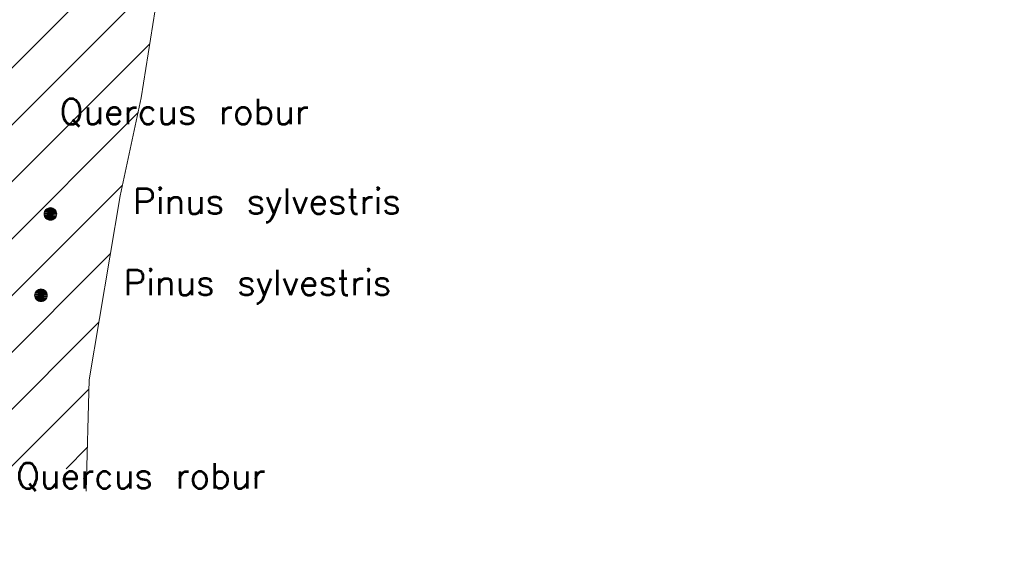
# Model space of a CAD drawing. Header units: metres. Extents: x 102852 to 106916, y 385458 to 392749.
# Tile 21 of 68: x 104665 to 104704, y 386132 to 386153. Entities that reach past the tile are written whole.
import ezdxf
from ezdxf.enums import TextEntityAlignment as Align

# ---------------------------------------------------------------- set-up
doc = ezdxf.new("R2010")
doc.units = ezdxf.units.M
for name, color, linetype, lineweight in [('0-BEPLANTING', 14, 'Continuous', 30), ('B-WE-GR-STRUIK-G', 90, 'Continuous', 13), ('Bomen', 84, 'Continuous', 0), ('Boomsoort', 10, 'Continuous', 0)]:
    doc.layers.add(name, color=color, linetype=linetype, lineweight=lineweight)
doc.styles.add('Style-txt', font='txt.shx')

# ---------------------------------------------------------------- blocks, each defined once
blk = doc.blocks.new('MPOLYGON_689')
at = {"layer": 'Bomen', "flags": 128}
for points in [[(104665.876, 386142.177), (104665.871, 386142.128), (104666.371, 386142.128)], [(104665.871, 386142.128), (104665.876, 386142.079), (104666.366, 386142.079)], [(104665.871, 386142.128), (104666.371, 386142.128), (104666.366, 386142.079)], [(104665.89, 386142.224), (104665.876, 386142.177), (104666.366, 386142.177)], [(104665.876, 386142.177), (104666.366, 386142.177), (104666.371, 386142.128)], [(104665.876, 386142.079), (104665.89, 386142.032), (104666.352, 386142.032)], [(104665.876, 386142.079), (104666.366, 386142.079), (104666.352, 386142.032)], [(104665.913, 386142.267), (104665.89, 386142.224), (104666.352, 386142.224)], [(104665.89, 386142.224), (104666.352, 386142.224), (104666.366, 386142.177)], [(104665.944, 386142.305), (104665.913, 386142.267), (104666.329, 386142.267)], [(104665.913, 386142.267), (104666.329, 386142.267), (104666.352, 386142.224)], [(104665.982, 386142.336), (104665.944, 386142.305), (104666.298, 386142.305)], [(104665.944, 386142.305), (104666.298, 386142.305), (104666.329, 386142.267)], [(104666.025, 386142.359), (104665.982, 386142.336), (104666.26, 386142.336)], [(104665.982, 386142.336), (104666.26, 386142.336), (104666.298, 386142.305)], [(104666.072, 386142.373), (104666.025, 386142.359), (104666.216, 386142.359)], [(104666.025, 386142.359), (104666.216, 386142.359), (104666.26, 386142.336)], [(104666.121, 386142.378), (104666.072, 386142.373), (104666.17, 386142.373)], [(104666.072, 386142.373), (104666.17, 386142.373), (104666.216, 386142.359)], [(104665.89, 386142.032), (104665.913, 386141.989), (104666.329, 386141.989)], [(104665.89, 386142.032), (104666.352, 386142.032), (104666.329, 386141.989)], [(104665.913, 386141.989), (104665.944, 386141.951), (104666.298, 386141.951)], [(104665.913, 386141.989), (104666.329, 386141.989), (104666.298, 386141.951)], [(104665.944, 386141.951), (104665.982, 386141.92), (104666.26, 386141.92)], [(104665.944, 386141.951), (104666.298, 386141.951), (104666.26, 386141.92)], [(104665.982, 386141.92), (104666.025, 386141.897), (104666.216, 386141.897)], [(104665.982, 386141.92), (104666.26, 386141.92), (104666.216, 386141.897)], [(104666.025, 386141.897), (104666.072, 386141.883), (104666.17, 386141.883)], [(104666.025, 386141.897), (104666.216, 386141.897), (104666.17, 386141.883)], [(104666.072, 386141.883), (104666.17, 386141.883), (104666.121, 386141.878)]]:
    blk.add_lwpolyline(points, close=True, dxfattribs=at)
at = {"layer": 'Bomen', "color": 74, "true_color": 0x55aa00, "flags": 128}
for points in [[(104665.871, 386142.128), (104665.876, 386142.177)], [(104665.876, 386142.079), (104665.871, 386142.128)], [(104665.876, 386142.177), (104665.89, 386142.224)], [(104665.89, 386142.032), (104665.876, 386142.079)], [(104665.89, 386142.224), (104665.913, 386142.267)], [(104665.913, 386142.267), (104665.944, 386142.305)], [(104665.944, 386142.305), (104665.982, 386142.336)], [(104665.982, 386142.336), (104666.025, 386142.359)], [(104666.025, 386142.359), (104666.072, 386142.373)], [(104666.072, 386142.373), (104666.121, 386142.378)], [(104666.121, 386142.378), (104666.17, 386142.373)], [(104666.17, 386142.373), (104666.216, 386142.359)], [(104666.216, 386142.359), (104666.26, 386142.336)], [(104666.26, 386142.336), (104666.298, 386142.305)], [(104666.298, 386142.305), (104666.329, 386142.267)], [(104666.329, 386142.267), (104666.352, 386142.224)], [(104666.352, 386142.224), (104666.366, 386142.177)], [(104666.366, 386142.079), (104666.352, 386142.032)], [(104666.366, 386142.177), (104666.371, 386142.128)], [(104666.371, 386142.128), (104666.366, 386142.079)], [(104665.913, 386141.989), (104665.89, 386142.032)], [(104665.944, 386141.951), (104665.913, 386141.989)], [(104665.982, 386141.92), (104665.944, 386141.951)], [(104666.025, 386141.897), (104665.982, 386141.92)], [(104666.072, 386141.883), (104666.025, 386141.897)], [(104666.121, 386141.878), (104666.072, 386141.883)], [(104666.17, 386141.883), (104666.121, 386141.878)], [(104666.216, 386141.897), (104666.17, 386141.883)], [(104666.26, 386141.92), (104666.216, 386141.897)], [(104666.298, 386141.951), (104666.26, 386141.92)], [(104666.329, 386141.989), (104666.298, 386141.951)], [(104666.352, 386142.032), (104666.329, 386141.989)]]:
    blk.add_lwpolyline(points, dxfattribs=at)
at = {"layer": 'Bomen'}
for points in [[(104665.876, 386142.177), (104665.871, 386142.128), (104666.371, 386142.128)], [(104665.89, 386142.224), (104665.876, 386142.177), (104666.366, 386142.177)], [(104665.876, 386142.177), (104666.366, 386142.177), (104666.371, 386142.128)], [(104665.913, 386142.267), (104665.89, 386142.224), (104666.352, 386142.224)], [(104665.89, 386142.224), (104666.352, 386142.224), (104666.366, 386142.177)], [(104665.944, 386142.305), (104665.913, 386142.267), (104666.329, 386142.267)], [(104665.913, 386142.267), (104666.329, 386142.267), (104666.352, 386142.224)], [(104665.982, 386142.336), (104665.944, 386142.305), (104666.298, 386142.305)], [(104665.944, 386142.305), (104666.298, 386142.305), (104666.329, 386142.267)], [(104666.025, 386142.359), (104665.982, 386142.336), (104666.26, 386142.336)], [(104665.982, 386142.336), (104666.26, 386142.336), (104666.298, 386142.305)], [(104666.072, 386142.373), (104666.025, 386142.359), (104666.216, 386142.359)], [(104666.025, 386142.359), (104666.216, 386142.359), (104666.26, 386142.336)], [(104666.121, 386142.378), (104666.072, 386142.373), (104666.17, 386142.373)], [(104666.072, 386142.373), (104666.17, 386142.373), (104666.216, 386142.359)]]:
    blk.add_solid(points, dxfattribs=at)
at = {"layer": 'Bomen', "extrusion": (0, 0, -1)}
for points in [[(-104665.871, 386142.128), (-104665.876, 386142.079), (-104666.366, 386142.079)], [(-104665.871, 386142.128), (-104666.371, 386142.128), (-104666.366, 386142.079)], [(-104665.876, 386142.079), (-104665.89, 386142.032), (-104666.352, 386142.032)], [(-104665.876, 386142.079), (-104666.366, 386142.079), (-104666.352, 386142.032)], [(-104665.89, 386142.032), (-104665.913, 386141.989), (-104666.329, 386141.989)], [(-104665.89, 386142.032), (-104666.352, 386142.032), (-104666.329, 386141.989)], [(-104665.913, 386141.989), (-104665.944, 386141.951), (-104666.298, 386141.951)], [(-104665.913, 386141.989), (-104666.329, 386141.989), (-104666.298, 386141.951)], [(-104665.944, 386141.951), (-104665.982, 386141.92), (-104666.26, 386141.92)], [(-104665.944, 386141.951), (-104666.298, 386141.951), (-104666.26, 386141.92)], [(-104665.982, 386141.92), (-104666.025, 386141.897), (-104666.216, 386141.897)], [(-104665.982, 386141.92), (-104666.26, 386141.92), (-104666.216, 386141.897)], [(-104666.025, 386141.897), (-104666.072, 386141.883), (-104666.17, 386141.883)], [(-104666.025, 386141.897), (-104666.216, 386141.897), (-104666.17, 386141.883)], [(-104666.072, 386141.883), (-104666.17, 386141.883), (-104666.121, 386141.878)]]:
    blk.add_solid(points, dxfattribs=at)
blk = doc.blocks.new('MPOLYGON_690')
at = {"layer": 'Bomen', "flags": 128}
for points in [[(104666.357, 386145.548), (104666.319, 386145.517), (104666.673, 386145.517)], [(104666.401, 386145.571), (104666.357, 386145.548), (104666.635, 386145.548)], [(104666.357, 386145.548), (104666.635, 386145.548), (104666.673, 386145.517)], [(104666.447, 386145.586), (104666.401, 386145.571), (104666.592, 386145.571)], [(104666.401, 386145.571), (104666.592, 386145.571), (104666.635, 386145.548)], [(104666.496, 386145.591), (104666.447, 386145.586), (104666.545, 386145.586)], [(104666.447, 386145.586), (104666.545, 386145.586), (104666.592, 386145.571)], [(104666.251, 386145.389), (104666.246, 386145.341), (104666.746, 386145.341)], [(104666.246, 386145.341), (104666.251, 386145.292), (104666.741, 386145.292)], [(104666.246, 386145.341), (104666.746, 386145.341), (104666.741, 386145.292)], [(104666.265, 386145.436), (104666.251, 386145.389), (104666.741, 386145.389)], [(104666.251, 386145.389), (104666.741, 386145.389), (104666.746, 386145.341)], [(104666.251, 386145.292), (104666.265, 386145.245), (104666.727, 386145.245)], [(104666.251, 386145.292), (104666.741, 386145.292), (104666.727, 386145.245)], [(104666.288, 386145.479), (104666.265, 386145.436), (104666.727, 386145.436)], [(104666.265, 386145.436), (104666.727, 386145.436), (104666.741, 386145.389)], [(104666.265, 386145.245), (104666.288, 386145.202), (104666.704, 386145.202)], [(104666.265, 386145.245), (104666.727, 386145.245), (104666.704, 386145.202)], [(104666.319, 386145.517), (104666.288, 386145.479), (104666.704, 386145.479)], [(104666.288, 386145.479), (104666.704, 386145.479), (104666.727, 386145.436)], [(104666.288, 386145.202), (104666.319, 386145.164), (104666.673, 386145.164)], [(104666.288, 386145.202), (104666.704, 386145.202), (104666.673, 386145.164)], [(104666.319, 386145.517), (104666.673, 386145.517), (104666.704, 386145.479)], [(104666.319, 386145.164), (104666.357, 386145.133), (104666.635, 386145.133)], [(104666.319, 386145.164), (104666.673, 386145.164), (104666.635, 386145.133)], [(104666.357, 386145.133), (104666.401, 386145.11), (104666.592, 386145.11)], [(104666.357, 386145.133), (104666.635, 386145.133), (104666.592, 386145.11)], [(104666.401, 386145.11), (104666.447, 386145.095), (104666.545, 386145.095)], [(104666.401, 386145.11), (104666.592, 386145.11), (104666.545, 386145.095)], [(104666.447, 386145.095), (104666.545, 386145.095), (104666.496, 386145.091)]]:
    blk.add_lwpolyline(points, close=True, dxfattribs=at)
at = {"layer": 'Bomen', "color": 74, "true_color": 0x55aa00, "flags": 128}
for points in [[(104666.319, 386145.517), (104666.357, 386145.548)], [(104666.357, 386145.548), (104666.401, 386145.571)], [(104666.401, 386145.571), (104666.447, 386145.586)], [(104666.447, 386145.586), (104666.496, 386145.591)], [(104666.496, 386145.591), (104666.545, 386145.586)], [(104666.545, 386145.586), (104666.592, 386145.571)], [(104666.592, 386145.571), (104666.635, 386145.548)], [(104666.635, 386145.548), (104666.673, 386145.517)], [(104666.246, 386145.341), (104666.251, 386145.389)], [(104666.251, 386145.292), (104666.246, 386145.341)], [(104666.251, 386145.389), (104666.265, 386145.436)], [(104666.265, 386145.245), (104666.251, 386145.292)], [(104666.265, 386145.436), (104666.288, 386145.479)], [(104666.288, 386145.202), (104666.265, 386145.245)], [(104666.288, 386145.479), (104666.319, 386145.517)], [(104666.319, 386145.164), (104666.288, 386145.202)], [(104666.357, 386145.133), (104666.319, 386145.164)], [(104666.673, 386145.164), (104666.635, 386145.133)], [(104666.673, 386145.517), (104666.704, 386145.479)], [(104666.704, 386145.202), (104666.673, 386145.164)], [(104666.704, 386145.479), (104666.727, 386145.436)], [(104666.727, 386145.245), (104666.704, 386145.202)], [(104666.727, 386145.436), (104666.741, 386145.389)], [(104666.741, 386145.292), (104666.727, 386145.245)], [(104666.741, 386145.389), (104666.746, 386145.341)], [(104666.746, 386145.341), (104666.741, 386145.292)], [(104666.401, 386145.11), (104666.357, 386145.133)], [(104666.447, 386145.095), (104666.401, 386145.11)], [(104666.496, 386145.091), (104666.447, 386145.095)], [(104666.545, 386145.095), (104666.496, 386145.091)], [(104666.592, 386145.11), (104666.545, 386145.095)], [(104666.635, 386145.133), (104666.592, 386145.11)]]:
    blk.add_lwpolyline(points, dxfattribs=at)
at = {"layer": 'Bomen'}
for points in [[(104666.357, 386145.548), (104666.319, 386145.517), (104666.673, 386145.517)], [(104666.401, 386145.571), (104666.357, 386145.548), (104666.635, 386145.548)], [(104666.357, 386145.548), (104666.635, 386145.548), (104666.673, 386145.517)], [(104666.447, 386145.586), (104666.401, 386145.571), (104666.592, 386145.571)], [(104666.401, 386145.571), (104666.592, 386145.571), (104666.635, 386145.548)], [(104666.496, 386145.591), (104666.447, 386145.586), (104666.545, 386145.586)], [(104666.447, 386145.586), (104666.545, 386145.586), (104666.592, 386145.571)], [(104666.251, 386145.389), (104666.246, 386145.341), (104666.746, 386145.341)], [(104666.265, 386145.436), (104666.251, 386145.389), (104666.741, 386145.389)], [(104666.251, 386145.389), (104666.741, 386145.389), (104666.746, 386145.341)], [(104666.288, 386145.479), (104666.265, 386145.436), (104666.727, 386145.436)], [(104666.265, 386145.436), (104666.727, 386145.436), (104666.741, 386145.389)], [(104666.319, 386145.517), (104666.288, 386145.479), (104666.704, 386145.479)], [(104666.288, 386145.479), (104666.704, 386145.479), (104666.727, 386145.436)], [(104666.319, 386145.517), (104666.673, 386145.517), (104666.704, 386145.479)]]:
    blk.add_solid(points, dxfattribs=at)
at = {"layer": 'Bomen', "extrusion": (0, 0, -1)}
for points in [[(-104666.246, 386145.341), (-104666.251, 386145.292), (-104666.741, 386145.292)], [(-104666.246, 386145.341), (-104666.746, 386145.341), (-104666.741, 386145.292)], [(-104666.251, 386145.292), (-104666.265, 386145.245), (-104666.727, 386145.245)], [(-104666.251, 386145.292), (-104666.741, 386145.292), (-104666.727, 386145.245)], [(-104666.265, 386145.245), (-104666.288, 386145.202), (-104666.704, 386145.202)], [(-104666.265, 386145.245), (-104666.727, 386145.245), (-104666.704, 386145.202)], [(-104666.288, 386145.202), (-104666.319, 386145.164), (-104666.673, 386145.164)], [(-104666.288, 386145.202), (-104666.704, 386145.202), (-104666.673, 386145.164)], [(-104666.319, 386145.164), (-104666.357, 386145.133), (-104666.635, 386145.133)], [(-104666.319, 386145.164), (-104666.673, 386145.164), (-104666.635, 386145.133)], [(-104666.357, 386145.133), (-104666.401, 386145.11), (-104666.592, 386145.11)], [(-104666.357, 386145.133), (-104666.635, 386145.133), (-104666.592, 386145.11)], [(-104666.401, 386145.11), (-104666.447, 386145.095), (-104666.545, 386145.095)], [(-104666.401, 386145.11), (-104666.592, 386145.11), (-104666.545, 386145.095)], [(-104666.447, 386145.095), (-104666.545, 386145.095), (-104666.496, 386145.091)]]:
    blk.add_solid(points, dxfattribs=at)

msp = doc.modelspace()

# ---------------------------------------------------------------- hatches: boundary and pattern name
at = {"layer": '0-BEPLANTING', "ltscale": 0.2}
h = msp.add_hatch(dxfattribs=at)
h.set_pattern_fill('ANSI31', color=256, scale=0.1, pattern_type=2)
h.set_pattern_definition([(45, (0, 0), (-1.122532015, 1.122532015), [])])
h.paths.add_polyline_path([(104725.504, 386185.552), (104726.69, 386186.856), (104726.555, 386187.927), (104724.615, 386190.53), (104723.233, 386191.094), (104717.329, 386186.1), (104712.077, 386184.804), (104708.52, 386182.898), (104698.239, 386179.646), (104694.293, 386178.655), (104670.177, 386171.463), (104661.665, 386170.595), (104657.921, 386171.026), (104649.315, 386168.762), (104644.05, 386169.242), (104655.45, 386131.782), (104667.936, 386135.525), (104668.023, 386138.786), (104669.243, 386146.061), (104670.082, 386149.93), (104670.63, 386153.398), (104670.958, 386154.274), (104672.163, 386155.187), (104673.952, 386155.37), (104673.958, 386155.369), (104676.143, 386155.297), (104682.741, 386154.657), (104689.968, 386153.343), (104693.253, 386153.906)])

# ---------------------------------------------------------------- linework, layer by layer
at = {"layer": 'B-WE-GR-STRUIK-G', "flags": 128}
msp.add_lwpolyline([(104667.905, 386134.397), (104668.023, 386138.786), (104669.243, 386146.061), (104670.082, 386149.93), (104670.63, 386153.398), (104670.958, 386154.274), (104672.163, 386155.187), (104673.952, 386155.37), (104676.143, 386155.297), (104682.741, 386154.657), (104686.777, 386153.906), (104689.968, 386153.343), (104693.253, 386153.906), (104720.699, 386180.748)], dxfattribs=at)

# ---------------------------------------------------------------- block references
at = {"layer": 'Bomen', "rotation": 360}
for name in ['MPOLYGON_690', 'MPOLYGON_689']:
    msp.add_blockref(name, (0, 0, 0.134), dxfattribs=at)

# ---------------------------------------------------------------- texts
at = {"layer": 'Boomsoort', "color": 7, "style": 'Style-txt'}
for s, p in [('Quercus robur', (104676.703, 386148.883, 0.134)), ('Pinus sylvestris', (104680.33, 386145.341, 0.134)), ('Pinus sylvestris', (104679.954, 386142.128, 0.134)), ('Quercus robur', (104674.986, 386134.503, 0.134))]:
    msp.add_text(s, height=1, dxfattribs=at).set_placement(p, align=Align.RIGHT)

doc.saveas('drawing.dxf')
